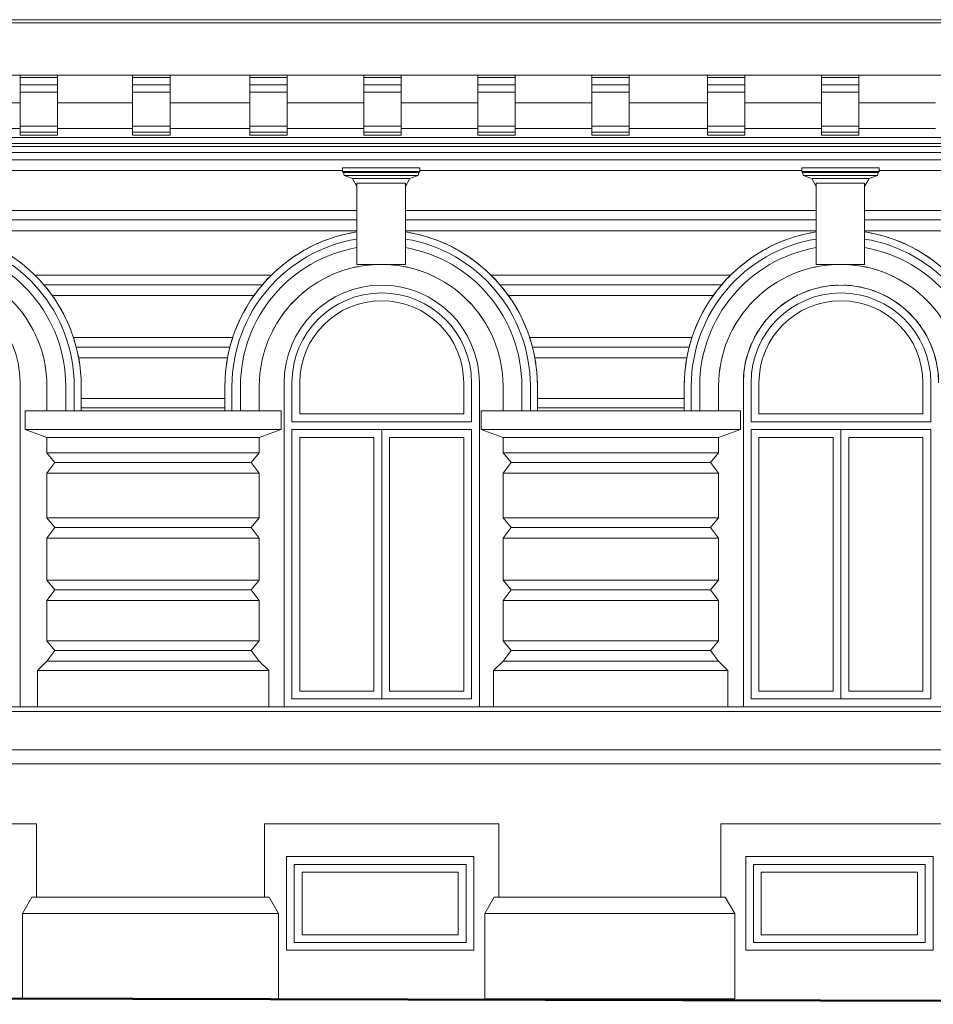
# Model space of a CAD drawing. Header units: metres. Extents: x -1.8 to 41.7, y -0.9 to 24.3.
# Tile 17 of 28: x 27.3 to 33.2, y -0.9 to 5.4. Entities that reach past the tile are written whole.
import ezdxf

# ---------------------------------------------------------------- set-up
doc = ezdxf.new("R2010")
doc.units = ezdxf.units.M
doc.layers.add('AV-STAVBA', color=7, linetype='Continuous', lineweight=18)

# ---------------------------------------------------------------- blocks, each defined once
blk = doc.blocks.new('WI_1-1_sklepní_s příčlemi_s klenutým nadpražím_2x šikmý parapet_ nadpraží - 1200x600_02-1040800-Pohled JV')
at = {"layer": 'AV-STAVBA'}
for p, q in [((26.1448, -0.01), (27.2448, -0.01)), ((26.1448, -0.51), (26.1448, -0.01)), ((26.1448, -0.01), (26.1448, -0.51)), ((27.2448, -0.01), (26.1448, -0.01)), ((26.1948, -0.06), (27.1948, -0.06)), ((26.1948, -0.46), (26.1948, -0.06)), ((27.1948, -0.06), (27.1948, -0.46)), ((27.2448, -0.01), (27.2448, -0.51)), ((27.2448, -0.51), (27.2448, -0.01)), ((27.1948, -0.46), (26.1948, -0.46)), ((27.2448, -0.51), (26.1448, -0.51)), ((26.1448, -0.51), (27.2448, -0.51))]:
    blk.add_line(p, q, dxfattribs=at)
blk = doc.blocks.new('Zdobná fasáda 1NP - Zdobná fasáda 1NP-1554848-Pohled JV')
at = {"layer": 'AV-STAVBA'}
for p, q in [((29.3932, 4.4281), (29.3932, 4.4514)), ((29.3932, 4.4514), (29.8895, 4.4514)), ((29.4003, 4.4211), (29.3932, 4.4281)), ((29.8895, 4.4281), (29.3932, 4.4281)), ((29.4038, 4.4014), (29.4003, 4.4211)), ((29.8824, 4.4211), (29.4003, 4.4211)), ((29.879, 4.4014), (29.8824, 4.4211)), ((29.8824, 4.4211), (29.8895, 4.4281)), ((29.8895, 4.4281), (29.8895, 4.4514)), ((32.3332, 4.4281), (32.3332, 4.4514)), ((32.3332, 4.4514), (32.8295, 4.4514)), ((32.3403, 4.4211), (32.3332, 4.4281)), ((32.8295, 4.4281), (32.3332, 4.4281)), ((32.3438, 4.4014), (32.3403, 4.4211)), ((32.8224, 4.4211), (32.3403, 4.4211)), ((32.819, 4.4014), (32.8224, 4.4211)), ((32.8224, 4.4211), (32.8295, 4.4281)), ((32.8295, 4.4281), (32.8295, 4.4514)), ((29.4572, 4.3819), (29.4038, 4.4014)), ((29.879, 4.4014), (29.4038, 4.4014)), ((29.4864, 4.3314), (29.4572, 4.3819)), ((29.8255, 4.3819), (29.4572, 4.3819)), ((29.4864, 4.3529), (29.4864, 4.1782)), ((29.7964, 4.3529), (29.4864, 4.3529)), ((29.7964, 4.3314), (29.8255, 4.3819)), ((29.7964, 4.1782), (29.7964, 4.3529)), ((29.8255, 4.3819), (29.879, 4.4014)), ((32.3972, 4.3819), (32.3438, 4.4014)), ((32.819, 4.4014), (32.3438, 4.4014)), ((32.4264, 4.3314), (32.3972, 4.3819)), ((32.7655, 4.3819), (32.3972, 4.3819)), ((32.4264, 4.3529), (32.4264, 4.1782)), ((32.7364, 4.3529), (32.4264, 4.3529)), ((32.7364, 4.3314), (32.7655, 4.3819)), ((32.7364, 4.1782), (32.7364, 4.3529)), ((32.7655, 4.3819), (32.819, 4.4014)), ((29.4864, 3.8735), (29.4864, 4.1782)), ((29.7964, 4.1782), (29.7964, 3.8735)), ((32.4264, 3.8735), (32.4264, 4.1782)), ((32.7364, 4.1782), (32.7364, 3.8735)), ((29.4864, 3.8735), (29.4864, 3.833)), ((29.7964, 3.833), (29.7964, 3.8735)), ((32.4264, 3.8735), (32.4264, 3.833)), ((32.7364, 3.833), (32.7364, 3.8735)), ((29.4864, 3.833), (29.7964, 3.833)), ((32.4264, 3.833), (32.7364, 3.833)), ((27.4276, 3.7611), (27.4249, 3.7637)), ((28.9378, 3.7637), (28.9352, 3.7611)), ((29.2999, 3.7543), (29.3132, 3.7606)), ((29.9695, 3.7606), (29.9828, 3.7543)), ((30.3476, 3.7611), (30.3449, 3.7637)), ((31.8778, 3.7637), (31.8752, 3.7611)), ((32.2399, 3.7543), (32.2532, 3.7606)), ((32.9095, 3.7606), (32.9228, 3.7543)), ((27.4818, 3.7024), (27.4801, 3.7024)), ((27.5008, 3.6795), (27.4818, 3.7024)), ((28.8809, 3.7024), (28.8619, 3.6795)), ((28.8827, 3.7024), (28.8809, 3.7024)), ((29.1377, 3.6486), (29.15, 3.6588)), ((29.2183, 3.7083), (29.2331, 3.7177)), ((30.0496, 3.7177), (30.0645, 3.7083)), ((30.1328, 3.6588), (30.1451, 3.6486)), ((30.4018, 3.7024), (30.4001, 3.7024)), ((30.4208, 3.6795), (30.4018, 3.7024)), ((31.8209, 3.7024), (31.8019, 3.6795)), ((31.8227, 3.7024), (31.8209, 3.7024)), ((32.0777, 3.6486), (32.09, 3.6588)), ((32.1583, 3.7083), (32.1731, 3.7177)), ((32.9896, 3.7177), (33.0045, 3.7083)), ((33.0728, 3.6588), (33.0851, 3.6486)), ((27.5336, 3.6337), (27.5355, 3.6337)), ((28.8292, 3.6337), (28.8272, 3.6337)), ((30.4536, 3.6337), (30.4555, 3.6337)), ((31.7692, 3.6337), (31.7672, 3.6337)), ((27.4457, 3.3424), (27.4472, 3.3387)), ((28.9155, 3.3387), (28.917, 3.3424)), ((30.3657, 3.3424), (30.3672, 3.3387)), ((31.8555, 3.3387), (31.857, 3.3424)), ((27.6898, 3.3024), (27.6886, 3.3024)), ((27.6958, 3.2778), (27.6898, 3.3024)), ((28.673, 3.3024), (28.6669, 3.2778)), ((28.6742, 3.3024), (28.673, 3.3024)), ((30.6098, 3.3024), (30.6086, 3.3024)), ((30.6158, 3.2778), (30.6098, 3.3024)), ((31.613, 3.3024), (31.6069, 3.2778)), ((31.6142, 3.3024), (31.613, 3.3024)), ((27.476, 3.2503), (27.4776, 3.2443)), ((27.7034, 3.2337), (27.7049, 3.2337)), ((28.6578, 3.2337), (28.6593, 3.2337)), ((28.8852, 3.2443), (28.8867, 3.2503)), ((30.396, 3.2503), (30.3976, 3.2443)), ((30.6234, 3.2337), (30.6249, 3.2337)), ((31.5978, 3.2337), (31.5993, 3.2337)), ((31.8252, 3.2443), (31.8267, 3.2503)), ((27.5014, 3.053), (27.5014, 2.895)), ((27.6222, 2.895), (27.6222, 3.053)), ((27.6764, 3.053), (27.6764, 2.895)), ((27.7214, 2.895), (27.7214, 3.053)), ((28.6414, 3.053), (28.6414, 2.895)), ((28.6864, 3.053), (28.6864, 2.895)), ((28.7406, 3.053), (28.7406, 2.895)), ((28.8614, 3.053), (28.8614, 2.895)), ((30.4214, 3.053), (30.4214, 2.895)), ((30.5422, 2.895), (30.5422, 3.053)), ((30.5964, 3.053), (30.5964, 2.895)), ((30.6414, 2.895), (30.6414, 3.053)), ((31.5814, 3.053), (31.5814, 2.895)), ((31.6264, 3.053), (31.6264, 2.895)), ((31.6806, 3.053), (31.6806, 2.895)), ((31.8014, 3.053), (31.8014, 2.895)), ((29.0014, 2.895), (27.3614, 2.895)), ((27.3614, 2.895), (27.3614, 2.775)), ((29.0014, 2.775), (29.0014, 2.895)), ((31.9414, 2.895), (30.2814, 2.895)), ((30.2814, 2.895), (30.2814, 2.775)), ((31.9414, 2.775), (31.9414, 2.895)), ((29.0014, 2.775), (27.3614, 2.775)), ((27.3614, 2.775), (27.5014, 2.725)), ((28.8614, 2.725), (29.0014, 2.775)), ((31.9414, 2.775), (30.2814, 2.775)), ((30.2814, 2.775), (30.4214, 2.725)), ((31.8014, 2.725), (31.9414, 2.775)), ((28.8614, 2.725), (27.5014, 2.725)), ((31.8014, 2.725), (30.4214, 2.725)), ((27.5014, 1.2913), (27.4414, 1.2313)), ((27.5014, 1.2913), (28.8614, 1.2913)), ((28.9214, 1.2313), (28.8614, 1.2913)), ((30.4214, 1.2913), (30.3614, 1.2313)), ((30.4214, 1.2913), (31.8014, 1.2913)), ((31.8614, 1.2313), (31.8014, 1.2913)), ((28.9214, 1.2313), (27.4414, 1.2313)), ((27.4414, 1.2313), (27.4414, 1)), ((28.9214, 1), (28.9214, 1.2313)), ((31.8614, 1.2313), (30.3614, 1.2313)), ((30.3614, 1.2313), (30.3614, 1)), ((31.8614, 1), (31.8614, 1.2313)), ((33.8298, 0.9705), (21.3648, 0.9705)), ((33.9191, 1), (21.4748, 1)), ((21.3648, 0.7241), (33.8298, 0.7241)), ((33.9398, 0.635), (21.4748, 0.635)), ((27.4054, -0.22), (27.3448, -0.325)), ((28.9242, -0.22), (27.4054, -0.22)), ((28.9848, -0.325), (28.9242, -0.22)), ((30.3654, -0.22), (30.3048, -0.325)), ((31.8442, -0.22), (30.3654, -0.22)), ((31.9048, -0.325), (31.8442, -0.22)), ((28.9848, -0.325), (27.3448, -0.325)), ((27.3448, -0.325), (27.3448, -0.8693)), ((28.9848, -0.87), (28.9848, -0.325)), ((31.9048, -0.325), (30.3048, -0.325)), ((30.3048, -0.325), (30.3048, -0.87)), ((31.9048, -0.87), (31.9048, -0.325)), ((27.6143, -0.87), (28.9848, -0.87)), ((30.3048, -0.87), (31.9048, -0.87))]:
    blk.add_line(p, q, dxfattribs=at)
at = {"layer": 'AV-STAVBA', "flags": 128}
for points in [[(27.4818, 3.7024), (27.454, 3.7337), (27.4301, 3.7585)], [(28.9326, 3.7585), (28.9087, 3.7337), (28.8809, 3.7024)], [(30.4018, 3.7024), (30.374, 3.7337), (30.3501, 3.7585)], [(31.8726, 3.7585), (31.8487, 3.7337), (31.8209, 3.7024)], [(27.5355, 3.6337), (27.5094, 3.6686), (27.5047, 3.6746)], [(28.858, 3.6746), (28.8533, 3.6686), (28.8272, 3.6337)], [(30.4555, 3.6337), (30.4294, 3.6686), (30.4247, 3.6746)], [(31.798, 3.6746), (31.7933, 3.6686), (31.7672, 3.6337)], [(27.6898, 3.3024), (27.6813, 3.3332), (27.6719, 3.3637)], [(28.6908, 3.3637), (28.6814, 3.3332), (28.673, 3.3024)], [(30.6098, 3.3024), (30.6013, 3.3332), (30.5919, 3.3637)], [(31.6308, 3.3637), (31.6214, 3.3332), (31.613, 3.3024)], [(27.7049, 3.2337), (27.6979, 3.2682), (27.6966, 3.274)], [(28.6661, 3.274), (28.6648, 3.2682), (28.6578, 3.2337)], [(30.6249, 3.2337), (30.6179, 3.2682), (30.6166, 3.274)], [(31.6061, 3.274), (31.6048, 3.2682), (31.5978, 3.2337)]]:
    blk.add_lwpolyline(points, dxfattribs=at)
at = {"layer": 'AV-STAVBA'}
for centre, radius, start, end in [((26.7214, 3.053), 1, 360, 81.06902), ((29.6414, 3.053), 1, 98.93098, 180), ((29.6414, 3.053), 1, 98.92623, 102.0026), ((29.6414, 3.053), 1, 77.9974, 81.07377), ((29.6414, 3.053), 1, 360, 81.06902), ((32.5814, 3.053), 1, 98.93098, 180), ((32.5814, 3.053), 1, 98.92623, 102.0026), ((32.5814, 3.053), 1, 77.9974, 81.07377), ((32.5814, 3.053), 1, 360, 81.06902), ((26.7214, 3.053), 0.955, 360, 80.64434), ((29.6414, 3.053), 0.955, 99.35566, 180), ((29.6414, 3.053), 1, 110.55797, 114.24266), ((29.6414, 3.053), 1, 104.3948, 108.10017), ((29.6414, 3.053), 0.955, 360, 80.64434), ((29.6414, 3.053), 1, 71.89983, 75.6052), ((29.6414, 3.053), 1, 65.75734, 69.44203), ((32.5814, 3.053), 0.955, 99.35566, 180), ((32.5814, 3.053), 1, 110.55797, 114.24266), ((32.5814, 3.053), 1, 104.3948, 108.10017), ((32.5814, 3.053), 0.955, 360, 80.64434), ((32.5814, 3.053), 1, 71.89983, 75.6052), ((32.5814, 3.053), 1, 65.75734, 69.44203), ((26.7214, 3.053), 0.9008, 360, 80.09105), ((29.6414, 3.053), 0.9008, 99.90895, 180), ((29.6414, 3.053), 1, 116.66507, 120.4933), ((29.6414, 3.053), 0.9008, 360, 80.09105), ((29.6414, 3.053), 1, 59.5067, 63.33493), ((32.5814, 3.053), 0.9008, 99.90895, 180), ((32.5814, 3.053), 1, 116.66507, 120.4933), ((32.5814, 3.053), 0.9008, 360, 80.09105), ((32.5814, 3.053), 1, 59.5067, 63.33493), ((29.6414, 3.053), 1, 122.74492, 127.13698), ((29.6414, 3.053), 1, 52.86302, 57.25508), ((32.5814, 3.053), 1, 122.74492, 127.13698), ((32.5814, 3.053), 1, 52.86302, 57.25508), ((26.7214, 3.053), 0.78, 360, 180), ((26.7214, 3.053), 1, 45.28906, 51.19043), ((29.6414, 3.053), 0.78, 360, 180), ((29.6414, 3.053), 1, 128.80957, 134.71094), ((29.6414, 3.053), 0.78, 107.69969, 110.6416), ((29.6414, 3.053), 0.78, 100.61971, 103.2696), ((29.6414, 3.053), 0.78, 93.53987, 95.30784), ((29.6414, 3.053), 0.78, 84.69216, 86.46013), ((29.6414, 3.053), 0.78, 76.7304, 79.38029), ((29.6414, 3.053), 0.78, 69.3584, 72.30031), ((29.6414, 3.053), 1, 45.28906, 51.19043), ((32.5814, 3.053), 0.78, 360, 180), ((32.5814, 3.053), 1, 128.80957, 134.71094), ((32.5814, 3.053), 0.78, 107.69969, 110.6416), ((32.5814, 3.053), 0.78, 100.61971, 103.2696), ((32.5814, 3.053), 0.78, 93.53987, 95.30784), ((32.5814, 3.053), 0.78, 84.69216, 86.46013), ((32.5814, 3.053), 0.78, 76.7304, 79.38029), ((32.5814, 3.053), 0.78, 69.3584, 72.30031), ((26.7214, 3.053), 1, 33.62784, 35.49734), ((29.6414, 3.053), 1, 144.50266, 146.37216), ((29.6414, 3.053), 0.78, 135.06716, 137.36357), ((29.6414, 3.053), 0.78, 42.63643, 44.93284), ((29.6414, 3.053), 1, 33.62784, 35.49734), ((32.5814, 3.053), 1, 144.50266, 146.37216), ((32.5814, 3.053), 0.78, 135.06716, 137.36357), ((32.5814, 3.053), 0.78, 42.63643, 44.93284), ((26.7214, 3.053), 1, 27.4111, 31.02635), ((29.6414, 3.053), 1, 148.97365, 152.5889), ((29.6414, 3.053), 1, 27.4111, 31.02635), ((32.5814, 3.053), 1, 148.97365, 152.5889), ((26.7214, 3.053), 0.78, 35.90423, 36.8522), ((26.7214, 3.053), 1, 21.1081, 24.87395), ((29.6414, 3.053), 1, 155.12605, 158.8919), ((29.6414, 3.053), 0.78, 143.1478, 144.09577), ((29.6414, 3.053), 0.78, 35.90423, 36.8522), ((29.6414, 3.053), 1, 21.1081, 24.87395), ((32.5814, 3.053), 1, 155.12605, 158.8919), ((32.5814, 3.053), 0.78, 143.1478, 144.09577), ((26.7214, 3.053), 0.78, 27.16158, 29.1779), ((29.6414, 3.053), 0.78, 150.8221, 152.83842), ((29.6414, 3.053), 0.78, 27.16158, 29.1779), ((32.5814, 3.053), 0.78, 150.8221, 152.83842), ((26.7214, 3.053), 1, 18.09932, 18.73121), ((29.6414, 3.053), 1, 161.26879, 161.90068), ((29.6414, 3.053), 1, 18.09932, 18.73121), ((32.5814, 3.053), 1, 161.26879, 161.90068), ((26.7214, 3.053), 1, 7.75458, 10.40851), ((29.6414, 3.053), 1, 169.59149, 172.24542), ((29.6414, 3.053), 1, 7.75458, 10.40851), ((32.5814, 3.053), 1, 169.59149, 172.24542), ((26.7214, 3.053), 0.78, 6.95854, 9.26379), ((26.7214, 3.053), 1, 360, 5.89875), ((29.6414, 3.053), 1, 174.10125, 180), ((29.6414, 3.053), 0.78, 170.73621, 173.04146), ((29.6414, 3.053), 0.78, 6.95854, 9.26379), ((29.6414, 3.053), 1, 360, 5.89875), ((32.5814, 3.053), 1, 174.10125, 180), ((32.5814, 3.053), 0.78, 170.73621, 173.04146)]:
    blk.add_arc(centre, radius, start, end, dxfattribs=at)
blk = doc.blocks.new('WI_2-1_dvojité_bez středního sloupku_vnější půlkruhové nadpraží - 1250x-1564289-Pohled JV')
at = {"layer": 'AV-STAVBA'}
for p, q in [((32.0098, 2.825), (32.0098, 3.075)), ((32.0098, 3.075), (32.0098, 2.825)), ((32.0598, 2.875), (32.0598, 3.075)), ((33.1098, 3.075), (33.1098, 2.875)), ((33.1598, 3.075), (33.1598, 2.825)), ((33.1598, 2.825), (33.1598, 3.075)), ((33.1098, 2.875), (32.0598, 2.875)), ((33.1598, 2.825), (32.0098, 2.825)), ((32.0098, 2.825), (33.1598, 2.825)), ((32.0098, 2.775), (32.0098, 1.05)), ((32.0098, 2.775), (32.6262, 2.775)), ((32.5848, 2.775), (32.0098, 2.775)), ((32.0098, 2.775), (32.0098, 1.05)), ((33.1598, 2.775), (32.5848, 2.775)), ((32.5848, 2.775), (32.5848, 1.05)), ((32.5848, 1.05), (32.5848, 2.775)), ((32.6262, 2.775), (33.1598, 2.775)), ((33.1598, 1.05), (33.1598, 2.775)), ((33.1598, 1.05), (33.1598, 2.775)), ((32.0598, 1.1), (32.0598, 2.725)), ((32.0598, 2.725), (32.5348, 2.725)), ((32.5348, 2.725), (32.5348, 1.1)), ((32.6348, 1.1), (32.6348, 2.725)), ((32.6348, 2.725), (33.1098, 2.725)), ((33.1098, 2.725), (33.1098, 1.1)), ((32.5348, 1.1), (32.0598, 1.1)), ((33.1098, 1.1), (32.6348, 1.1)), ((32.0098, 1.05), (32.5538, 1.05)), ((32.0098, 1.05), (32.5848, 1.05)), ((32.5538, 1.05), (33.1598, 1.05)), ((32.5848, 1.05), (33.1598, 1.05))]:
    blk.add_line(p, q, dxfattribs=at)
for radius, start, end in [(0.625, 107.90764, 112.19971), (0.625, 99.89183, 104.17083), (0.625, 91.87391, 96.1467), (0.625, 83.8533, 88.12609), (0.625, 75.82917, 80.10817), (0.625, 67.80029, 72.09236), (0.575, 360, 180), (0.575, 360, 180), (0.525, 0, 180), (0.625, 115.92177, 120.23523), (0.625, 59.76477, 64.07823), (0.625, 131.94615, 136.34059), (0.625, 123.93453, 128.28044), (0.625, 51.71956, 56.06547), (0.625, 43.65941, 48.05385), (0.625, 139.95683, 144.42564), (0.625, 35.57436, 40.04317), (0.625, 147.9667, 152.55691), (0.625, 27.44309, 32.0333), (0.625, 155.97587, 160.78983), (0.625, 19.21017, 24.02413), (0.625, 163.98443, 169.32768), (0.625, 10.67232, 16.01557), (0.625, 171.99245, 180), (0.625, 360, 8.00755)]:
    blk.add_arc((32.5848, 3.075), radius, start, end, dxfattribs=at)
blk = doc.blocks.new('WI_2-1_dvojité_bez středního sloupku_vnější půlkruhové nadpraží - 1250x-V4-Pohled JV')
at = {"layer": 'AV-STAVBA'}
for p, q in [((29.0698, 2.825), (29.0698, 3.075)), ((29.0698, 3.075), (29.0698, 2.825)), ((29.1198, 2.875), (29.1198, 3.075)), ((30.1698, 3.075), (30.1698, 2.875)), ((30.2198, 3.075), (30.2198, 2.825)), ((30.2198, 2.825), (30.2198, 3.075)), ((30.1698, 2.875), (29.1198, 2.875)), ((30.2198, 2.825), (29.0698, 2.825)), ((29.0698, 2.825), (30.2198, 2.825)), ((29.0698, 2.775), (29.0698, 1.05)), ((29.0698, 2.775), (29.6862, 2.775)), ((29.6448, 2.775), (29.0698, 2.775)), ((29.0698, 2.775), (29.0698, 1.05)), ((30.2198, 2.775), (29.6448, 2.775)), ((29.6448, 2.775), (29.6448, 1.05)), ((29.6448, 1.05), (29.6448, 2.775)), ((29.6862, 2.775), (30.2198, 2.775)), ((30.2198, 1.05), (30.2198, 2.775)), ((30.2198, 1.05), (30.2198, 2.775)), ((29.1198, 1.1), (29.1198, 2.725)), ((29.1198, 2.725), (29.5948, 2.725)), ((29.5948, 2.725), (29.5948, 1.1)), ((29.6948, 1.1), (29.6948, 2.725)), ((29.6948, 2.725), (30.1698, 2.725)), ((30.1698, 2.725), (30.1698, 1.1)), ((29.5948, 1.1), (29.1198, 1.1)), ((30.1698, 1.1), (29.6948, 1.1)), ((29.0698, 1.05), (29.6138, 1.05)), ((29.0698, 1.05), (29.6448, 1.05)), ((29.6138, 1.05), (30.2198, 1.05)), ((29.6448, 1.05), (30.2198, 1.05))]:
    blk.add_line(p, q, dxfattribs=at)
for radius, start in [(0.575, 0), (0.575, 360), (0.525, 360)]:
    blk.add_arc((29.6448, 3.075), radius, start, 180, dxfattribs=at)
blk = doc.blocks.new('Římsa nad 1NP - Římsa nad 1NP-1582674-Pohled JV')
at = {"layer": 'AV-STAVBA'}
for p, q in [((22.6548, 5.4), (33.5741, 5.4)), ((33.5449, 5.3796), (22.684, 5.3796)), ((33.6601, 5.045), (22.2879, 5.045)), ((27.3298, 5.0306), (27.3298, 5.045)), ((27.5698, 5.045), (27.5698, 5.0306)), ((28.0498, 5.0306), (28.0498, 5.045)), ((28.2898, 5.045), (28.2898, 5.0306)), ((28.7998, 5.0306), (28.7998, 5.045)), ((29.0398, 5.045), (29.0398, 5.0306)), ((29.5298, 5.0306), (29.5298, 5.045)), ((29.7698, 5.045), (29.7698, 5.0306)), ((30.2598, 5.0306), (30.2598, 5.045)), ((30.4998, 5.045), (30.4998, 5.0306)), ((30.9898, 5.0306), (30.9898, 5.045)), ((31.2298, 5.045), (31.2298, 5.0306)), ((31.7298, 5.0306), (31.7298, 5.045)), ((31.9698, 5.045), (31.9698, 5.0306)), ((32.4598, 5.0306), (32.4598, 5.045)), ((32.6998, 5.045), (32.6998, 5.0306)), ((27.3298, 4.9821), (27.3298, 5.0306)), ((27.5698, 5.0306), (27.3298, 5.0306)), ((27.3298, 4.9357), (27.3298, 4.9821)), ((27.5698, 4.9821), (27.3298, 4.9821)), ((27.5698, 5.0306), (27.5698, 4.9821)), ((27.5698, 4.9821), (27.5698, 4.9357)), ((28.0498, 4.9821), (28.0498, 5.0306)), ((28.2898, 5.0306), (28.0498, 5.0306)), ((28.0498, 4.9357), (28.0498, 4.9821)), ((28.2898, 4.9821), (28.0498, 4.9821)), ((28.2898, 5.0306), (28.2898, 4.9821)), ((28.2898, 4.9821), (28.2898, 4.9357)), ((28.7998, 4.9821), (28.7998, 5.0306)), ((29.0398, 5.0306), (28.7998, 5.0306)), ((28.7998, 4.9357), (28.7998, 4.9821)), ((29.0398, 4.9821), (28.7998, 4.9821)), ((29.0398, 5.0306), (29.0398, 4.9821)), ((29.0398, 4.9821), (29.0398, 4.9357)), ((29.5298, 4.9821), (29.5298, 5.0306)), ((29.7698, 5.0306), (29.5298, 5.0306)), ((29.5298, 4.9357), (29.5298, 4.9821)), ((29.7698, 4.9821), (29.5298, 4.9821)), ((29.7698, 5.0306), (29.7698, 4.9821)), ((29.7698, 4.9821), (29.7698, 4.9357)), ((30.2598, 4.9821), (30.2598, 5.0306)), ((30.4998, 5.0306), (30.2598, 5.0306)), ((30.2598, 4.9357), (30.2598, 4.9821)), ((30.4998, 4.9821), (30.2598, 4.9821)), ((30.4998, 5.0306), (30.4998, 4.9821)), ((30.4998, 4.9821), (30.4998, 4.9357)), ((30.9898, 4.9821), (30.9898, 5.0306)), ((31.2298, 5.0306), (30.9898, 5.0306)), ((30.9898, 4.9357), (30.9898, 4.9821)), ((31.2298, 4.9821), (30.9898, 4.9821)), ((31.2298, 5.0306), (31.2298, 4.9821)), ((31.2298, 4.9821), (31.2298, 4.9357)), ((31.7298, 4.9821), (31.7298, 5.0306)), ((31.9698, 5.0306), (31.7298, 5.0306)), ((31.7298, 4.9357), (31.7298, 4.9821)), ((31.9698, 4.9821), (31.7298, 4.9821)), ((31.9698, 5.0306), (31.9698, 4.9821)), ((31.9698, 4.9821), (31.9698, 4.9357)), ((32.4598, 4.9821), (32.4598, 5.0306)), ((32.6998, 5.0306), (32.4598, 5.0306)), ((32.4598, 4.9357), (32.4598, 4.9821)), ((32.6998, 4.9821), (32.4598, 4.9821)), ((32.6998, 5.0306), (32.6998, 4.9821)), ((32.6998, 4.9821), (32.6998, 4.9357)), ((27.3298, 4.9357), (27.3298, 4.8599)), ((27.5698, 4.9357), (27.3298, 4.9357)), ((27.5698, 4.8599), (27.5698, 4.9357)), ((28.0498, 4.9357), (28.0498, 4.8599)), ((28.2898, 4.9357), (28.0498, 4.9357)), ((28.2898, 4.8599), (28.2898, 4.9357)), ((28.7998, 4.9357), (28.7998, 4.8599)), ((29.0398, 4.9357), (28.7998, 4.9357)), ((29.0398, 4.8599), (29.0398, 4.9357)), ((29.5298, 4.9357), (29.5298, 4.8599)), ((29.7698, 4.9357), (29.5298, 4.9357)), ((29.7698, 4.8599), (29.7698, 4.9357)), ((30.2598, 4.9357), (30.2598, 4.8599)), ((30.4998, 4.9357), (30.2598, 4.9357)), ((30.4998, 4.8599), (30.4998, 4.9357)), ((30.9898, 4.9357), (30.9898, 4.8599)), ((31.2298, 4.9357), (30.9898, 4.9357)), ((31.2298, 4.8599), (31.2298, 4.9357)), ((31.7298, 4.9357), (31.7298, 4.8599)), ((31.9698, 4.9357), (31.7298, 4.9357)), ((31.9698, 4.8599), (31.9698, 4.9357)), ((32.4598, 4.9357), (32.4598, 4.8599)), ((32.6998, 4.9357), (32.4598, 4.9357)), ((32.6998, 4.8599), (32.6998, 4.9357)), ((27.3298, 4.8673), (26.8348, 4.8673)), ((27.3298, 4.7178), (27.3298, 4.8599)), ((28.0498, 4.8673), (27.5698, 4.8673)), ((27.5698, 4.8599), (27.5698, 4.7178)), ((28.0498, 4.7178), (28.0498, 4.8599)), ((28.7998, 4.8673), (28.2898, 4.8673)), ((28.2898, 4.8599), (28.2898, 4.7178)), ((28.7998, 4.7178), (28.7998, 4.8599)), ((29.5298, 4.8673), (29.0398, 4.8673)), ((29.0398, 4.8599), (29.0398, 4.7178)), ((29.5298, 4.7178), (29.5298, 4.8599)), ((30.2598, 4.8673), (29.7698, 4.8673)), ((29.7698, 4.8599), (29.7698, 4.7178)), ((30.2598, 4.7178), (30.2598, 4.8599)), ((30.9898, 4.8673), (30.4998, 4.8673)), ((30.4998, 4.8599), (30.4998, 4.7178)), ((30.9898, 4.7178), (30.9898, 4.8599)), ((31.7298, 4.8673), (31.2298, 4.8673)), ((31.2298, 4.8599), (31.2298, 4.7178)), ((31.7298, 4.7178), (31.7298, 4.8599)), ((32.4598, 4.8673), (31.9698, 4.8673)), ((31.9698, 4.8599), (31.9698, 4.7178)), ((32.4598, 4.7178), (32.4598, 4.8599)), ((33.1898, 4.8673), (32.6998, 4.8673)), ((32.6998, 4.8599), (32.6998, 4.7178)), ((27.3298, 4.7023), (26.8348, 4.7023)), ((27.3298, 4.6789), (27.3298, 4.7178)), ((27.5698, 4.7178), (27.3298, 4.7178)), ((27.3298, 4.6612), (27.3298, 4.6789)), ((27.3298, 4.6789), (27.5698, 4.6789)), ((27.5698, 4.7178), (27.5698, 4.6789)), ((28.0498, 4.7023), (27.5698, 4.7023)), ((27.5698, 4.6789), (27.5698, 4.6612)), ((28.0498, 4.6789), (28.0498, 4.7178)), ((28.2898, 4.7178), (28.0498, 4.7178)), ((28.0498, 4.6612), (28.0498, 4.6789)), ((28.0498, 4.6789), (28.2898, 4.6789)), ((28.2898, 4.7178), (28.2898, 4.6789)), ((28.7998, 4.7023), (28.2898, 4.7023)), ((28.2898, 4.6789), (28.2898, 4.6612)), ((28.7998, 4.6789), (28.7998, 4.7178)), ((29.0398, 4.7178), (28.7998, 4.7178)), ((28.7998, 4.6612), (28.7998, 4.6789)), ((28.7998, 4.6789), (29.0398, 4.6789)), ((29.0398, 4.7178), (29.0398, 4.6789)), ((29.5298, 4.7023), (29.0398, 4.7023)), ((29.0398, 4.6789), (29.0398, 4.6612)), ((29.5298, 4.6789), (29.5298, 4.7178)), ((29.7698, 4.7178), (29.5298, 4.7178)), ((29.5298, 4.6612), (29.5298, 4.6789)), ((29.5298, 4.6789), (29.7698, 4.6789)), ((29.7698, 4.7178), (29.7698, 4.6789)), ((30.2598, 4.7023), (29.7698, 4.7023)), ((29.7698, 4.6789), (29.7698, 4.6612)), ((30.2598, 4.6789), (30.2598, 4.7178)), ((30.4998, 4.7178), (30.2598, 4.7178)), ((30.2598, 4.6612), (30.2598, 4.6789)), ((30.2598, 4.6789), (30.4998, 4.6789)), ((30.4998, 4.7178), (30.4998, 4.6789)), ((30.9898, 4.7023), (30.4998, 4.7023)), ((30.4998, 4.6789), (30.4998, 4.6612)), ((30.9898, 4.6789), (30.9898, 4.7178)), ((31.2298, 4.7178), (30.9898, 4.7178)), ((30.9898, 4.6612), (30.9898, 4.6789)), ((30.9898, 4.6789), (31.2298, 4.6789)), ((31.2298, 4.7178), (31.2298, 4.6789)), ((31.7298, 4.7023), (31.2298, 4.7023)), ((31.2298, 4.6789), (31.2298, 4.6612)), ((31.7298, 4.6789), (31.7298, 4.7178)), ((31.9698, 4.7178), (31.7298, 4.7178)), ((31.7298, 4.6612), (31.7298, 4.6789)), ((31.7298, 4.6789), (31.9698, 4.6789)), ((31.9698, 4.7178), (31.9698, 4.6789)), ((32.4598, 4.7023), (31.9698, 4.7023)), ((31.9698, 4.6789), (31.9698, 4.6612)), ((32.4598, 4.6789), (32.4598, 4.7178)), ((32.6998, 4.7178), (32.4598, 4.7178)), ((32.4598, 4.6612), (32.4598, 4.6789)), ((32.4598, 4.6789), (32.6998, 4.6789)), ((32.6998, 4.7178), (32.6998, 4.6789)), ((33.1898, 4.7023), (32.6998, 4.7023)), ((32.6998, 4.6789), (32.6998, 4.6612)), ((33.8855, 4.6071), (22.2722, 4.6071)), ((33.8725, 4.6449), (22.3084, 4.6449)), ((27.5698, 4.6612), (27.3298, 4.6612)), ((28.2898, 4.6612), (28.0498, 4.6612)), ((29.0398, 4.6612), (28.7998, 4.6612)), ((29.7698, 4.6612), (29.5298, 4.6612)), ((30.4998, 4.6612), (30.2598, 4.6612)), ((31.2298, 4.6612), (30.9898, 4.6612)), ((31.9698, 4.6612), (31.7298, 4.6612)), ((32.6998, 4.6612), (32.4598, 4.6612)), ((33.9461, 4.55), (22.2398, 4.55)), ((33.9202, 4.5871), (22.262, 4.5871))]:
    blk.add_line(p, q, dxfattribs=at)

msp = doc.modelspace()

# ---------------------------------------------------------------- linework, layer by layer
at = {"layer": 'AV-STAVBA'}
for p, q in [((22.2398, 4.5024), (36.1706, 4.5024)), ((29.3932, 4.4337), (26.9695, 4.4337)), ((32.3332, 4.4337), (29.8895, 4.4337)), ((35.9887, 4.4337), (32.8295, 4.4337)), ((26.8764, 4.1787), (29.4864, 4.1787)), ((29.7964, 4.1787), (32.4264, 4.1787)), ((32.7364, 4.1787), (35.5875, 4.1787)), ((26.8764, 4.1174), (29.4864, 4.1174)), ((29.7964, 4.1174), (32.4264, 4.1174)), ((32.7364, 4.1174), (35.5232, 4.1174)), ((29.4864, 4.0487), (26.8764, 4.0487)), ((32.4264, 4.0487), (29.7964, 4.0487)), ((35.4577, 4.0487), (32.7364, 4.0487)), ((27.4249, 3.7637), (28.9378, 3.7637)), ((29.3132, 3.7606), (29.2999, 3.7543)), ((29.9828, 3.7543), (29.9695, 3.7606)), ((30.3449, 3.7637), (31.8778, 3.7637)), ((32.2532, 3.7606), (32.2399, 3.7543)), ((32.9228, 3.7543), (32.9095, 3.7606)), ((27.4801, 3.7024), (28.8827, 3.7024)), ((29.15, 3.6588), (29.1377, 3.6486)), ((29.2331, 3.7177), (29.2183, 3.7083)), ((30.0645, 3.7083), (30.0496, 3.7177)), ((30.1451, 3.6486), (30.1328, 3.6588)), ((30.4001, 3.7024), (31.8227, 3.7024)), ((32.09, 3.6588), (32.0777, 3.6486)), ((32.1731, 3.7177), (32.1583, 3.7083)), ((33.0045, 3.7083), (32.9896, 3.7177)), ((33.0851, 3.6486), (33.0728, 3.6588)), ((28.8292, 3.6337), (27.5336, 3.6337)), ((31.7692, 3.6337), (30.4536, 3.6337)), ((27.4472, 3.3387), (27.4457, 3.3424)), ((27.6719, 3.3637), (28.6908, 3.3637)), ((28.917, 3.3424), (28.9155, 3.3387)), ((30.3672, 3.3387), (30.3657, 3.3424)), ((30.5919, 3.3637), (31.6308, 3.3637)), ((31.857, 3.3424), (31.8555, 3.3387)), ((27.6886, 3.3024), (28.6742, 3.3024)), ((30.6086, 3.3024), (31.6142, 3.3024)), ((27.4776, 3.2443), (27.476, 3.2503)), ((28.6593, 3.2337), (27.7034, 3.2337)), ((28.8867, 3.2503), (28.8852, 3.2443)), ((30.3976, 3.2443), (30.396, 3.2503)), ((31.5993, 3.2337), (30.6234, 3.2337)), ((31.8267, 3.2503), (31.8252, 3.2443)), ((27.3298, 3.075), (27.3298, 1)), ((29.0198, 1), (29.0198, 3.075)), ((30.2698, 3.075), (30.2698, 1)), ((31.9598, 1), (31.9598, 3.075)), ((27.7214, 2.975), (28.6414, 2.975)), ((30.6414, 2.975), (31.5814, 2.975)), ((27.7214, 2.9137), (28.6414, 2.9137)), ((30.6414, 2.9137), (31.5814, 2.9137)), ((27.5014, 2.725), (27.5014, 2.625)), ((28.8614, 2.625), (28.8614, 2.725)), ((30.4214, 2.725), (30.4214, 2.625)), ((31.8014, 2.625), (31.8014, 2.725)), ((27.5014, 2.625), (28.8614, 2.625)), ((27.5014, 2.625), (27.5528, 2.5638)), ((28.8099, 2.5638), (28.8614, 2.625)), ((30.4214, 2.625), (31.8014, 2.625)), ((30.4214, 2.625), (30.4728, 2.5638)), ((31.7499, 2.5638), (31.8014, 2.625)), ((27.5528, 2.5638), (27.5014, 2.495)), ((27.5528, 2.5638), (28.8099, 2.5638)), ((28.8614, 2.495), (28.8099, 2.5638)), ((30.4728, 2.5638), (30.4214, 2.495)), ((30.4728, 2.5638), (31.7499, 2.5638)), ((31.8014, 2.495), (31.7499, 2.5638)), ((27.5014, 2.495), (27.5014, 2.21)), ((28.8614, 2.495), (27.5014, 2.495)), ((28.8614, 2.21), (28.8614, 2.495)), ((30.4214, 2.495), (30.4214, 2.21)), ((31.8014, 2.495), (30.4214, 2.495)), ((31.8014, 2.21), (31.8014, 2.495)), ((27.5014, 2.21), (28.8614, 2.21)), ((27.5528, 2.1488), (27.5014, 2.21)), ((28.8099, 2.1488), (28.8614, 2.21)), ((30.4214, 2.21), (31.8014, 2.21)), ((30.4728, 2.1488), (30.4214, 2.21)), ((31.7499, 2.1488), (31.8014, 2.21)), ((27.5014, 2.08), (27.5528, 2.1488)), ((27.5528, 2.1488), (28.8099, 2.1488)), ((28.8614, 2.08), (28.8099, 2.1488)), ((30.4214, 2.08), (30.4728, 2.1488)), ((30.4728, 2.1488), (31.7499, 2.1488)), ((31.8014, 2.08), (31.7499, 2.1488)), ((27.5014, 2.08), (27.5014, 1.81)), ((28.8614, 2.08), (27.5014, 2.08)), ((28.8614, 1.81), (28.8614, 2.08)), ((30.4214, 2.08), (30.4214, 1.81)), ((31.8014, 2.08), (30.4214, 2.08)), ((31.8014, 1.81), (31.8014, 2.08)), ((27.5014, 1.81), (28.8614, 1.81)), ((27.5528, 1.7488), (27.5014, 1.81)), ((28.8099, 1.7488), (28.8614, 1.81)), ((30.4214, 1.81), (31.8014, 1.81)), ((30.4728, 1.7488), (30.4214, 1.81)), ((31.7499, 1.7488), (31.8014, 1.81)), ((27.5014, 1.68), (27.5528, 1.7488)), ((27.5528, 1.7488), (28.8099, 1.7488)), ((28.8614, 1.68), (28.8099, 1.7488)), ((30.4214, 1.68), (30.4728, 1.7488)), ((30.4728, 1.7488), (31.7499, 1.7488)), ((31.8014, 1.68), (31.7499, 1.7488)), ((27.5014, 1.68), (27.5014, 1.4213)), ((28.8614, 1.68), (27.5014, 1.68)), ((28.8614, 1.4213), (28.8614, 1.68)), ((30.4214, 1.68), (30.4214, 1.4213)), ((31.8014, 1.68), (30.4214, 1.68)), ((31.8014, 1.4213), (31.8014, 1.68)), ((27.5014, 1.4213), (28.8614, 1.4213)), ((27.5528, 1.3601), (27.5014, 1.4213)), ((28.8099, 1.3601), (28.8614, 1.4213)), ((30.4214, 1.4213), (31.8014, 1.4213)), ((30.4728, 1.3601), (30.4214, 1.4213)), ((31.7499, 1.3601), (31.8014, 1.4213)), ((27.5014, 1.2913), (27.5528, 1.3601)), ((27.5528, 1.3601), (28.8099, 1.3601)), ((28.8614, 1.2913), (28.8099, 1.3601)), ((30.4214, 1.2913), (30.4728, 1.3601)), ((30.4728, 1.3601), (31.7499, 1.3601)), ((31.8014, 1.2913), (31.7499, 1.3601)), ((28.8614, 1.2913), (27.5014, 1.2913)), ((31.8014, 1.2913), (30.4214, 1.2913)), ((33.9191, 1), (21.4748, 1)), ((25.9348, 0.25), (27.4348, 0.25)), ((27.4348, 0.25), (27.4348, -0.22)), ((28.8948, -0.22), (28.8948, 0.25)), ((28.8948, 0.25), (30.3948, 0.25)), ((30.3948, 0.25), (30.3948, -0.22)), ((31.8148, -0.22), (31.8148, 0.25)), ((31.8148, 0.25), (33.3148, 0.25)), ((29.0348, 0.04), (30.2348, 0.04)), ((29.0348, -0.56), (29.0348, 0.04)), ((30.2348, 0.04), (30.2348, -0.56)), ((31.9748, 0.04), (33.1748, 0.04)), ((31.9748, -0.56), (31.9748, 0.04)), ((33.1748, 0.04), (33.1748, -0.56)), ((30.2348, -0.56), (29.0348, -0.56)), ((33.1748, -0.56), (31.9748, -0.56)), ((28.8948, -0.8733), (28.8948, -0.87)), ((30.3948, -0.87), (30.3948, -0.8771)), ((31.8148, -0.8807), (31.8148, -0.87))]:
    msp.add_line(p, q, dxfattribs=at)
at = {"layer": 'AV-STAVBA', "lineweight": 50}
msp.add_line((41.6802, -0.9058), (-1.8028, -0.7952), dxfattribs=at)
at = {"layer": 'AV-STAVBA'}
for centre, radius, start, end in [((29.6414, 3.053), 0.78, 107.69972, 110.64178), ((29.6414, 3.053), 0.78, 100.61973, 103.26965), ((29.6414, 3.053), 0.78, 93.53988, 95.30783), ((29.6414, 3.053), 0.78, 84.6921, 86.4601), ((29.6414, 3.053), 0.78, 76.73037, 79.38021), ((29.6414, 3.053), 0.78, 69.35762, 72.30019), ((32.5814, 3.053), 0.78, 107.69972, 110.64178), ((32.5814, 3.053), 0.78, 100.61973, 103.26965), ((32.5814, 3.053), 0.78, 93.53988, 95.30783), ((32.5814, 3.053), 0.78, 84.6921, 86.4601), ((32.5814, 3.053), 0.78, 76.73037, 79.38021), ((32.5814, 3.053), 0.78, 69.35762, 72.30019), ((26.7048, 3.075), 0.625, 0, 180), ((29.6448, 3.075), 0.625, 0, 180), ((32.5848, 3.075), 0.625, 0, 180), ((32.5848, 3.075), 0.625, 108.81696, 110.97983), ((32.5848, 3.075), 0.625, 100.45385, 103.30698), ((32.5848, 3.075), 0.625, 92.04371, 95.63261), ((32.5848, 3.075), 0.625, 84.36739, 87.95629), ((32.5848, 3.075), 0.625, 76.69302, 79.54615), ((32.5848, 3.075), 0.625, 69.02017, 71.18304), ((32.5848, 3.075), 0.625, 116.88146, 118.65145), ((32.5848, 3.075), 0.625, 61.34855, 63.11854), ((32.5848, 3.075), 0.625, 132.76636, 133.99189), ((32.5848, 3.075), 0.625, 124.84648, 126.32208), ((32.5848, 3.075), 0.625, 53.67792, 55.15352), ((32.5848, 3.075), 0.625, 46.00811, 47.23364), ((26.7214, 3.053), 0.78, 35.11215, 36.78979), ((29.6414, 3.053), 0.78, 143.20985, 144.88743), ((29.6414, 3.053), 0.78, 35.11215, 36.78979), ((32.5814, 3.053), 0.78, 143.20985, 144.88743), ((32.5848, 3.075), 0.625, 140.66199, 141.66104), ((32.5848, 3.075), 0.625, 38.33896, 39.33801), ((26.7214, 3.053), 0.78, 28.63883, 29.3854), ((29.6414, 3.053), 0.78, 150.61392, 151.36095), ((29.6414, 3.053), 0.78, 28.63883, 29.3854), ((32.5814, 3.053), 0.78, 150.61392, 151.36095), ((32.5848, 3.075), 0.625, 148.54317, 149.32963), ((32.5848, 3.075), 0.625, 30.67037, 31.45683), ((32.5848, 3.075), 0.625, 156.41507, 156.99775), ((32.5848, 3.075), 0.625, 23.00225, 23.58493), ((32.5848, 3.075), 0.625, 164.28069, 164.66548), ((26.7214, 3.053), 0.78, 6.43591, 7.77407), ((29.6414, 3.053), 0.78, 172.22594, 173.56408), ((29.6414, 3.053), 0.78, 6.43591, 7.77407), ((32.5814, 3.053), 0.78, 172.22594, 173.56408), ((32.5848, 3.075), 0.625, 172.14193, 172.33288)]:
    msp.add_arc(centre, radius, start, end, dxfattribs=at)

# ---------------------------------------------------------------- block references
for name, p in [('Římsa nad 1NP - Římsa nad 1NP-1582674-Pohled JV', (0, 0)), ('Zdobná fasáda 1NP - Zdobná fasáda 1NP-1554848-Pohled JV', (0, 0)), ('WI_2-1_dvojité_bez středního sloupku_vnější půlkruhové nadpraží - 1250x-V4-Pohled JV', (0, 0)), ('WI_2-1_dvojité_bez středního sloupku_vnější půlkruhové nadpraží - 1250x-1564289-Pohled JV', (0, 0)), ('WI_1-1_sklepní_s příčlemi_s klenutým nadpražím_2x šikmý parapet_ nadpraží - 1200x600_02-1040800-Pohled JV', (2.94, 0)), ('WI_1-1_sklepní_s příčlemi_s klenutým nadpražím_2x šikmý parapet_ nadpraží - 1200x600_02-1040800-Pohled JV', (5.88, 0))]:
    msp.add_blockref(name, p, dxfattribs=at)

doc.saveas('drawing.dxf')
